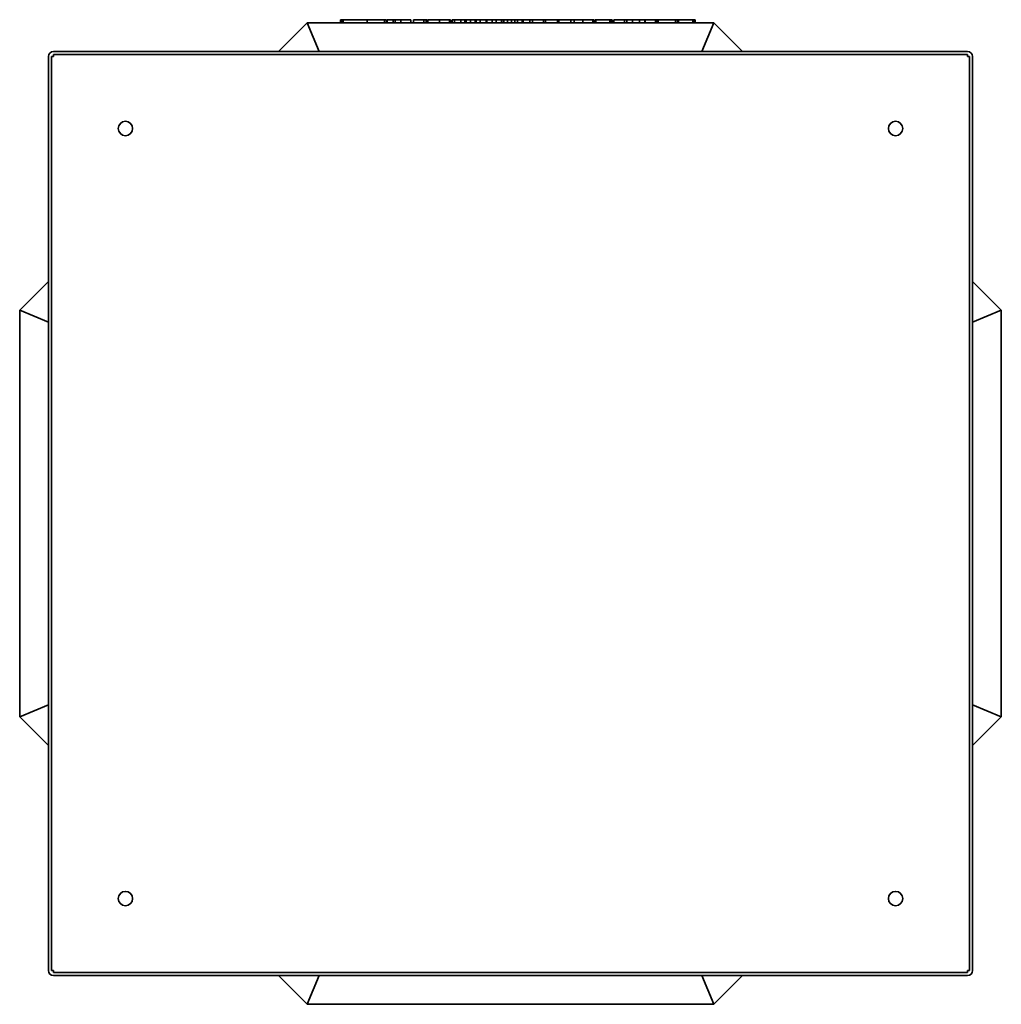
# Model space of a CAD drawing. Header units: millimetres. Extents: x 362 to 1318, y 114 to 1073.
import ezdxf

# ---------------------------------------------------------------- set-up
doc = ezdxf.new("R2010")
doc.units = ezdxf.units.MM
doc.header["$LTSCALE"] = 4
doc.layers.add('Krawędzie widoczne(ISO)', color=7, linetype='Continuous', lineweight=35, true_color=0x262659)

msp = doc.modelspace()

# ---------------------------------------------------------------- linework, layer by layer
at = {"layer": 'Krawędzie widoczne(ISO)'}
for p, q in [((614.01, 1042.5), (642.01, 1070.5)), ((642.01, 1070.5), (1037.99, 1070.5)), ((642.01, 1070.5), (653.6, 1042.5)), ((674.51, 1070.5), (674.51, 1073.5)), ((674.51, 1073.5), (676.21, 1073.5)), ((676.21, 1070.5), (676.21, 1073.5)), ((676.21, 1073.5), (677.19, 1073.5)), ((677.19, 1070.5), (677.19, 1073.5)), ((677.19, 1073.5), (699.56, 1073.5)), ((699.56, 1073.5), (700.35, 1073.5)), ((700.35, 1070.5), (700.35, 1073.5)), ((700.35, 1073.5), (706.87, 1073.5)), ((706.87, 1073.5), (717.16, 1073.5)), ((717.16, 1070.5), (717.16, 1073.5)), ((717.16, 1073.5), (718.36, 1073.5)), ((718.36, 1073.5), (719.29, 1073.5)), ((719.29, 1070.5), (719.29, 1073.5)), ((720.03, 1073.5), (725.69, 1073.5)), ((720.03, 1070.5), (720.03, 1073.5)), ((725.69, 1073.5), (727.6, 1073.5)), ((725.69, 1070.5), (725.69, 1073.5)), ((727.6, 1073.5), (733.14, 1073.5)), ((727.6, 1070.5), (727.6, 1073.5)), ((733.14, 1073.5), (736.08, 1073.5)), ((733.14, 1070.5), (733.14, 1073.5)), ((736.08, 1073.5), (742.95, 1073.5)), ((742.95, 1070.5), (742.95, 1073.5)), ((745.52, 1070.5), (745.52, 1073.5)), ((745.52, 1073.5), (748.68, 1073.5)), ((748.68, 1073.5), (755.64, 1073.5)), ((755.64, 1070.5), (755.64, 1073.5)), ((755.64, 1073.5), (757.99, 1073.5)), ((757.99, 1070.5), (757.99, 1073.5)), ((757.99, 1073.5), (758.75, 1073.5)), ((758.75, 1070.5), (758.75, 1073.5)), ((759.49, 1073.5), (762.36, 1073.5)), ((759.49, 1070.5), (759.49, 1073.5)), ((762.36, 1073.5), (768.26, 1073.5)), ((768.26, 1073.5), (770.72, 1073.5)), ((770.72, 1073.5), (773.68, 1073.5)), ((770.72, 1070.5), (770.72, 1073.5)), ((773.68, 1073.5), (780.47, 1073.5)), ((780.47, 1073.5), (781.43, 1073.5)), ((780.47, 1070.5), (780.47, 1073.5)), ((781.43, 1070.5), (781.43, 1073.5)), ((783.24, 1073.5), (785.32, 1073.5)), ((783.24, 1070.5), (783.24, 1073.5)), ((785.32, 1070.5), (785.32, 1073.5)), ((785.32, 1073.5), (791.7, 1073.5)), ((791.69, 1073.5), (795.44, 1073.5)), ((791.69, 1070.5), (791.69, 1073.5)), ((795.44, 1073.5), (796.8, 1073.5)), ((795.44, 1070.5), (795.44, 1073.5)), ((796.8, 1073.5), (800.97, 1073.5)), ((796.8, 1070.5), (796.8, 1073.5)), ((800.97, 1073.5), (805.55, 1073.5)), ((800.97, 1070.5), (800.97, 1073.5)), ((805.55, 1073.5), (806.67, 1073.5)), ((805.55, 1070.5), (805.55, 1073.5)), ((806.67, 1073.5), (810.41, 1073.5)), ((806.67, 1070.5), (806.67, 1073.5)), ((810.41, 1073.5), (816.21, 1073.5)), ((810.41, 1070.5), (810.41, 1073.5)), ((816.21, 1073.5), (816.71, 1073.5)), ((816.21, 1070.5), (816.21, 1073.5)), ((816.71, 1073.5), (816.94, 1073.5)), ((816.71, 1070.5), (816.71, 1073.5)), ((816.94, 1070.5), (816.94, 1073.5)), ((816.94, 1073.5), (822.1, 1073.5)), ((822.1, 1070.5), (822.1, 1073.5)), ((822.1, 1073.5), (826.02, 1073.5)), ((826.02, 1070.5), (826.02, 1073.5)), ((826.02, 1073.5), (831.18, 1073.5)), ((831.18, 1073.5), (832.11, 1073.5)), ((831.18, 1070.5), (831.18, 1073.5)), ((832.11, 1073.5), (833.14, 1073.5)), ((833.14, 1073.5), (833.66, 1073.5)), ((833.14, 1070.5), (833.14, 1073.5)), ((833.66, 1070.5), (833.66, 1073.5)), ((833.66, 1073.5), (836.94, 1073.5)), ((836.94, 1073.5), (841.11, 1073.5)), ((836.94, 1070.5), (836.94, 1073.5)), ((841.11, 1073.5), (844.06, 1073.5)), ((841.11, 1070.5), (841.11, 1073.5)), ((844.06, 1073.5), (846.95, 1073.5)), ((844.06, 1070.5), (844.06, 1073.5)), ((846.95, 1073.5), (851.31, 1073.5)), ((846.95, 1070.5), (846.95, 1073.5)), ((851.31, 1073.5), (852.29, 1073.5)), ((851.31, 1070.5), (851.31, 1073.5)), ((852.29, 1070.5), (852.29, 1073.5)), ((852.29, 1073.5), (858.96, 1073.5)), ((858.96, 1073.5), (860.32, 1073.5)), ((858.96, 1070.5), (858.96, 1073.5)), ((860.32, 1073.5), (861.29, 1073.5)), ((861.29, 1073.5), (866.16, 1073.5)), ((861.29, 1070.5), (861.29, 1073.5)), ((866.16, 1073.5), (870.69, 1073.5)), ((870.69, 1073.5), (872.29, 1073.5)), ((872.29, 1070.5), (872.29, 1073.5)), ((872.29, 1073.5), (874.21, 1073.5)), ((874.21, 1070.5), (874.21, 1073.5)), ((874.21, 1073.5), (875.97, 1073.5)), ((875.97, 1073.5), (880.05, 1073.5)), ((880.05, 1073.5), (885.68, 1073.5)), ((885.68, 1073.5), (886.67, 1073.5)), ((885.68, 1070.5), (885.68, 1073.5)), ((886.67, 1073.5), (886.87, 1073.5)), ((886.67, 1070.5), (886.67, 1073.5)), ((886.87, 1073.5), (887.15, 1073.5)), ((886.87, 1070.5), (886.87, 1073.5)), ((887.15, 1070.5), (887.15, 1073.5)), ((887.15, 1073.5), (888.47, 1073.5)), ((888.47, 1073.5), (892.94, 1073.5)), ((892.94, 1073.5), (897.4, 1073.5)), ((897.4, 1073.5), (898.71, 1073.5)), ((898.71, 1073.5), (901.92, 1073.5)), ((898.71, 1070.5), (898.71, 1073.5)), ((901.92, 1073.5), (902.16, 1073.5)), ((901.92, 1070.5), (901.92, 1073.5)), ((902.16, 1073.5), (908.07, 1073.5)), ((908.07, 1073.5), (910.52, 1073.5)), ((910.52, 1073.5), (913.49, 1073.5)), ((910.52, 1070.5), (910.52, 1073.5)), ((913.49, 1073.5), (920.27, 1073.5)), ((920.27, 1073.5), (921.23, 1073.5)), ((920.27, 1070.5), (920.27, 1073.5)), ((921.23, 1070.5), (921.23, 1073.5)), ((922.24, 1070.5), (922.24, 1073.5)), ((922.24, 1073.5), (923.04, 1073.5)), ((923.04, 1070.5), (923.04, 1073.5)), ((923.04, 1073.5), (924.59, 1073.5)), ((924.59, 1073.5), (926.45, 1073.5)), ((926.45, 1073.5), (929.61, 1073.5)), ((929.61, 1073.5), (936.82, 1073.5)), ((936.82, 1070.5), (936.82, 1073.5)), ((936.82, 1073.5), (937.33, 1073.5)), ((937.33, 1070.5), (937.33, 1073.5)), ((937.33, 1073.5), (938.14, 1073.5)), ((938.14, 1070.5), (938.14, 1073.5)), ((938.14, 1073.5), (939.12, 1073.5)), ((939.12, 1070.5), (939.12, 1073.5)), ((940.76, 1073.5), (943.93, 1073.5)), ((940.76, 1070.5), (940.76, 1073.5)), ((943.93, 1073.5), (950.89, 1073.5)), ((950.89, 1073.5), (953.24, 1073.5)), ((950.89, 1070.5), (950.89, 1073.5)), ((953.24, 1073.5), (953.29, 1073.5)), ((953.24, 1070.5), (953.24, 1073.5)), ((953.29, 1073.5), (958.71, 1073.5)), ((953.29, 1070.5), (953.29, 1073.5)), ((958.71, 1070.5), (958.71, 1073.5)), ((958.71, 1073.5), (965.54, 1073.5)), ((965.54, 1070.5), (965.54, 1073.5)), ((965.54, 1073.5), (965.99, 1073.5)), ((965.99, 1073.5), (968.26, 1073.5)), ((968.26, 1073.5), (969.71, 1073.5)), ((969.71, 1073.5), (970.74, 1073.5)), ((970.74, 1070.5), (970.74, 1073.5)), ((971.06, 1073.5), (974.22, 1073.5)), ((971.06, 1070.5), (971.06, 1073.5)), ((974.22, 1073.5), (981.35, 1073.5)), ((981.35, 1073.5), (982.24, 1073.5)), ((981.35, 1070.5), (981.35, 1073.5)), ((982.24, 1070.5), (982.24, 1073.5)), ((982.24, 1073.5), (983.66, 1073.5)), ((983.66, 1070.5), (983.66, 1073.5)), ((983.75, 1073.5), (990.27, 1073.5)), ((983.75, 1070.5), (983.75, 1073.5)), ((990.27, 1073.5), (1000.57, 1073.5)), ((1000.57, 1073.5), (1001.77, 1073.5)), ((1000.57, 1070.5), (1000.57, 1073.5)), ((1001.77, 1073.5), (1002.7, 1073.5)), ((1002.7, 1070.5), (1002.7, 1073.5)), ((1002.85, 1073.5), (1003.66, 1073.5)), ((1002.85, 1070.5), (1002.85, 1073.5)), ((1003.66, 1073.5), (1005.2, 1073.5)), ((1003.66, 1070.5), (1003.66, 1073.5)), ((1005.2, 1073.5), (1007.06, 1073.5)), ((1007.06, 1073.5), (1010.23, 1073.5)), ((1010.23, 1073.5), (1017.43, 1073.5)), ((1017.43, 1073.5), (1017.95, 1073.5)), ((1017.43, 1070.5), (1017.43, 1073.5)), ((1017.95, 1073.5), (1018.75, 1073.5)), ((1017.95, 1070.5), (1017.95, 1073.5)), ((1018.75, 1073.5), (1019.74, 1073.5)), ((1018.75, 1070.5), (1018.75, 1073.5)), ((1019.74, 1070.5), (1019.74, 1073.5)), ((1026.4, 1042.5), (1037.99, 1070.5)), ((1037.99, 1070.5), (1065.99, 1042.5)), ((390, 1037.5), (390, 147.5)), ((393, 147.5), (393, 1037.5)), ((393, 1037.5), (395, 1037.5)), ((1285, 1042.5), (395, 1042.5)), ((1285, 1039.5), (395, 1039.5)), ((395, 1037.5), (395, 1039.5)), ((1285, 1039.5), (1285, 1037.5)), ((1285, 1037.5), (1287, 1037.5)), ((1287, 1037.5), (1287, 147.5)), ((1290, 147.5), (1290, 1037.5)), ((362, 790.49), (390, 818.49)), ((1290, 818.49), (1318, 790.49)), ((362, 394.5), (362, 790.49)), ((390, 778.89), (362, 790.49)), ((1290, 778.89), (1318, 790.49)), ((1318, 790.49), (1318, 394.5)), ((390, 406.1), (362, 394.5)), ((1290, 406.1), (1318, 394.5)), ((390, 366.5), (362, 394.5)), ((1318, 394.5), (1290, 366.5)), ((395, 147.5), (393, 147.5)), ((395, 145.5), (395, 147.5)), ((395, 145.5), (1285, 145.5)), ((1287, 147.5), (1285, 147.5)), ((1285, 147.5), (1285, 145.5)), ((395, 142.5), (1285, 142.5)), ((642.01, 114.5), (614.01, 142.5)), ((653.6, 142.5), (642.01, 114.5)), ((1037.99, 114.5), (1026.4, 142.5)), ((1065.99, 142.5), (1037.99, 114.5)), ((1037.99, 114.5), (642.01, 114.5))]:
    msp.add_line(p, q, dxfattribs=at)
for centre in [(465, 967.5), (1215, 967.5), (465, 217.5), (1215, 217.5)]:
    msp.add_circle(centre, 7, dxfattribs=at)
for centre, start, end in [((395, 1037.5), 90, 180), ((1285, 1037.5), 0, 90), ((395, 147.5), 180, 270), ((1285, 147.5), 270, 0)]:
    msp.add_arc(centre, 5, start, end, dxfattribs=at)

doc.saveas('drawing.dxf')
